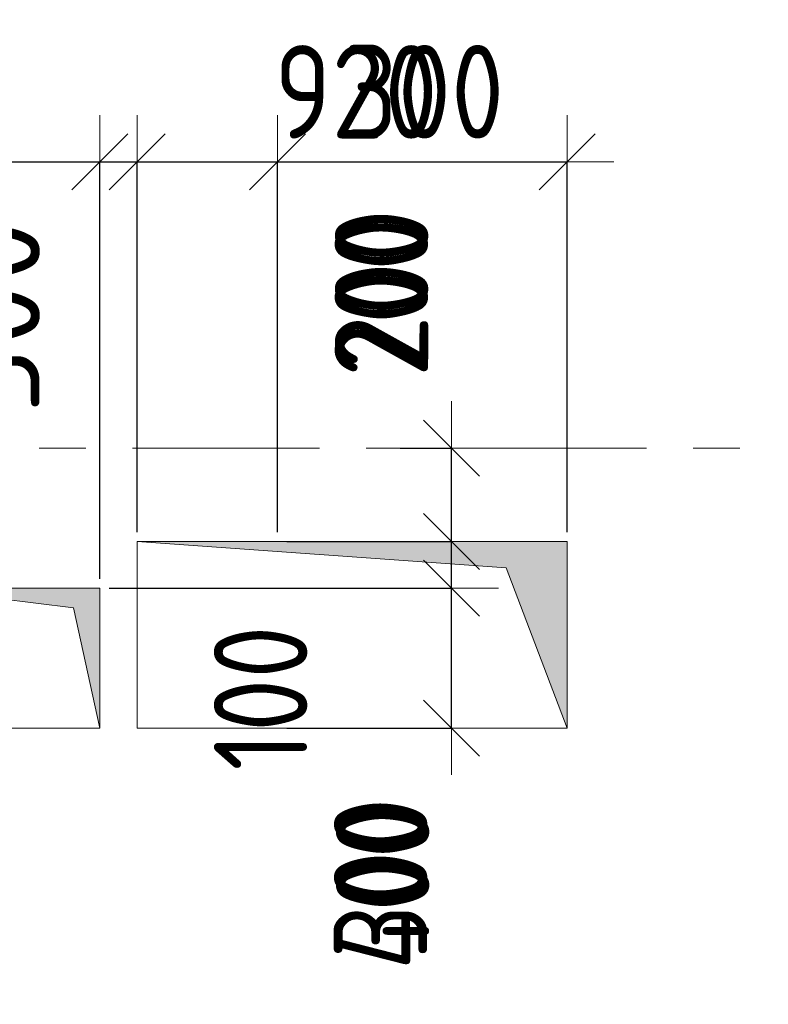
# Model space of a CAD drawing. Header units: metres. Extents: x -38 to 97, y -15 to 21.
# Tile 73 of 139: x 49.63 to 51.23, y 6.21 to 8.32. Entities that reach past the tile are written whole.
import ezdxf

# ---------------------------------------------------------------- set-up
doc = ezdxf.new("R2010")
doc.units = ezdxf.units.M
doc.header["$PDMODE"] = 65
doc.linetypes.add('______11', pattern=[0.5, 0.4, -0.05, 0, -0.05])
doc.linetypes.add('______5', pattern=[1.1, 0.8, -0.1, 0.1, -0.1])
for name, color, linetype, lineweight in [('XR$2$Осевая линия (1)', 7, '______5', 13), ('XR$3$Перекрытие (1)', 7, 'Continuous', 35), ('XR$4$Размерная линия (1)', 7, 'Continuous', 13), ('XR$5$Размерная линия (1)', 7, 'Continuous', 13)]:
    doc.layers.add(name, color=color, linetype=linetype, lineweight=lineweight)
doc.layers.add('XR$3$Макрос проема_ отверстия', color=7, linetype='Continuous', lineweight=13, true_color=0x2d2d2d)
doc.styles.add('ISOCPEUR', font='txt')
doc.dimstyles.new('DIMSTYLE_3', dxfattribs={"dimtxt": 0.2, "dimasz": 0.2, "dimexe": 0, "dimexo": 0, "dimgap": 0.1, "dimtad": 2, "dimdec": 0, "dimlfac": 1000, "dimrnd": 5, "dimzin": 12, "dimdsep": 46, "dimtxsty": 'ISOCPEUR', "dimblk1": 'ALL_ML_STRICH', "dimblk2": 'ALL_ML_STRICH', "dimsah": 1, "dimcen": 0, "dimclrd": 7, "dimclre": 256, "dimclrt": 7, "dimadec": 0, "dimazin": 0, "dimtfac": 1, "dimtdec": 0, "dimtix": 1, "dimtmove": 2, "dimatfit": 3, "dimfxl": 0, "dimtzin": 0, "dimlwd": 0, "dimlwe": -3, "dimarcsym": 0})
doc.dimstyles.new('DIMSTYLE_6', dxfattribs={"dimtxt": 0.2, "dimasz": 0.2, "dimexe": 0, "dimexo": 0, "dimgap": 0.1, "dimtad": 2, "dimdec": 0, "dimlfac": 1000, "dimrnd": 5, "dimzin": 12, "dimdsep": 46, "dimtxsty": 'ISOCPEUR', "dimblk1": 'ALL_ML_STRICH', "dimblk2": 'ALL_ML_STRICH', "dimsah": 1, "dimcen": 0, "dimclrd": 7, "dimclre": 256, "dimclrt": 7, "dimadec": 0, "dimazin": 0, "dimtfac": 1, "dimtdec": 0, "dimtix": 1, "dimtmove": 2, "dimatfit": 3, "dimfxl": 0, "dimtvp": 1.2, "dimtzin": 0, "dimlwd": 0, "dimlwe": -3, "dimarcsym": 0})
doc.dimstyles.new('DIMSTYLE_7', dxfattribs={"dimtxt": 0.2, "dimasz": 0.2, "dimexe": 0, "dimexo": 0, "dimgap": 0.1, "dimtad": 0, "dimdec": 0, "dimlfac": 1000, "dimrnd": 5, "dimzin": 12, "dimdsep": 46, "dimtxsty": 'ISOCPEUR', "dimblk1": 'ALL_ML_STRICH', "dimblk2": 'ALL_ML_STRICH', "dimsah": 1, "dimcen": 0, "dimclrd": 7, "dimclre": 256, "dimclrt": 7, "dimadec": 0, "dimazin": 0, "dimtfac": 1, "dimtdec": 0, "dimtix": 1, "dimtmove": 2, "dimatfit": 3, "dimfxl": 0, "dimtvp": 1.2, "dimtzin": 0, "dimlwd": 0, "dimlwe": -3, "dimarcsym": 0})

# ---------------------------------------------------------------- blocks, each defined once
blk = doc.blocks.new('Отображение проема', base_point=(-1.1579, -49.3094))
at = {"layer": 'XR$3$Макрос проема_ отверстия', "true_color": 0x000000, "transparency": 33554687}
blk.add_hatch(color=18, dxfattribs=at).paths.add_polyline_path([(-1.1579, -50.1094), (-1.0448, -49.4225), (-0.3579, -49.3094), (-1.1579, -49.3094)])
at = {"layer": 'XR$3$Макрос проема_ отверстия', "transparency": 33554687}
for p, q in [((-1.1579, -50.1094), (-1.1579, -49.3094)), ((-1.1579, -49.3094), (-0.3579, -49.3094)), ((-1.0448, -49.4225), (-0.3579, -49.3094)), ((-1.1579, -50.1094), (-1.0448, -49.4225))]:
    blk.add_line(p, q, dxfattribs=at)
blk = doc.blocks.new('ALL_ML_STRICH')
at = {"color": 0, "linetype": 'ByBlock', "lineweight": -2}
for p, q in [((0, -0.5), (0, 0.5)), ((-0.3, -0.3), (0.3, 0.3)), ((-1, 0), (0.5, 0))]:
    blk.add_line(p, q, dxfattribs=at)
blk = doc.blocks.new('*D243')
at = {"layer": 'DEFPOINTS', "color": 7, "linetype": 'Continuous', "lineweight": 13, "transparency": 33554687}
for p in [(49.4, 8.0126), (49.4, 7.1), (49.8, 7.1)]:
    blk.add_point(p, dxfattribs=at)
at = {"layer": 'XR$4$Размерная линия (1)', "color": 9, "linetype": 'Continuous', "lineweight": -2, "true_color": 0xc7c7c7, "transparency": 33554687}
for p, q in [((49.4, 7.12), (49.4, 8.0126)), ((49.8, 7.12), (49.8, 8.0126))]:
    blk.add_line(p, q, dxfattribs=at)
at = {"layer": 'XR$4$Размерная линия (1)', "color": 7, "linetype": 'Continuous', "lineweight": -2, "transparency": 33554687}
blk.add_line((49.4, 8.0126), (49.8, 8.0126), dxfattribs=at)
at = {"layer": 'XR$4$Размерная линия (1)', "color": 7, "linetype": 'Continuous', "lineweight": 13, "transparency": 33554687, "xscale": 0.2, "yscale": 0.2, "zscale": 0.2, "rotation": 180}
blk.add_blockref('ALL_ML_STRICH', (49.4, 8.0126), dxfattribs=at)
at = {"layer": 'XR$4$Размерная линия (1)', "color": 7, "linetype": 'Continuous', "lineweight": 13, "transparency": 33554687, "xscale": 0.2, "yscale": 0.2, "zscale": 0.2}
blk.add_blockref('ALL_ML_STRICH', (49.8, 8.0126), dxfattribs=at)
at = {"layer": 'XR$4$Размерная линия (1)', "color": 7, "linetype": 'Continuous', "lineweight": 13, "transparency": 33554687, "insert": (49.2569, 8.5084), "char_height": 0.2, "width": 0.5, "attachment_point": 5, "style": 'ISOCPEUR'}
blk.add_mtext('\\W0.83;\\A1;{400}', dxfattribs=at)
blk = doc.blocks.new('*D244')
at = {"layer": 'DEFPOINTS', "color": 7, "linetype": 'Continuous', "lineweight": 13, "transparency": 33554687}
for p in [(49.8, 8.0126), (49.88, 7.2), (49.8, 7.1)]:
    blk.add_point(p, dxfattribs=at)
at = {"layer": 'XR$4$Размерная линия (1)', "color": 9, "linetype": 'Continuous', "lineweight": -2, "true_color": 0xc7c7c7, "transparency": 33554687}
for p, q in [((49.8, 7.12), (49.8, 8.0126)), ((49.88, 7.22), (49.88, 8.0126))]:
    blk.add_line(p, q, dxfattribs=at)
at = {"layer": 'XR$4$Размерная линия (1)', "color": 7, "linetype": 'Continuous', "lineweight": -2, "transparency": 33554687}
blk.add_line((49.8, 8.0126), (49.88, 8.0126), dxfattribs=at)
at = {"layer": 'XR$4$Размерная линия (1)', "color": 7, "linetype": 'Continuous', "lineweight": 13, "transparency": 33554687, "xscale": 0.2, "yscale": 0.2, "zscale": 0.2}
blk.add_blockref('ALL_ML_STRICH', (49.88, 8.0126), dxfattribs=at)
at = {"layer": 'XR$4$Размерная линия (1)', "color": 7, "linetype": 'Continuous', "lineweight": 13, "transparency": 33554687, "xscale": 0.2, "yscale": 0.2, "zscale": 0.2, "rotation": 180}
blk.add_blockref('ALL_ML_STRICH', (49.8, 8.0126), dxfattribs=at)
at = {"layer": 'XR$4$Размерная линия (1)', "color": 7, "linetype": 'Continuous', "lineweight": 13, "transparency": 33554687, "insert": (50.1103, 8.5327), "char_height": 0.2, "width": 0.333333, "attachment_point": 5, "style": 'ISOCPEUR'}
blk.add_mtext('\\W0.83;\\A1;{80}', dxfattribs=at)
blk = doc.blocks.new('*D245')
at = {"layer": 'DEFPOINTS', "color": 7, "linetype": 'Continuous', "lineweight": 13, "transparency": 33554687}
for p in [(49.88, 8.0126), (49.88, 7.2), (50.18, 7.2)]:
    blk.add_point(p, dxfattribs=at)
at = {"layer": 'XR$4$Размерная линия (1)', "color": 9, "linetype": 'Continuous', "lineweight": -2, "true_color": 0xc7c7c7, "transparency": 33554687}
for p, q in [((49.88, 7.22), (49.88, 8.0126)), ((50.18, 7.22), (50.18, 8.0126))]:
    blk.add_line(p, q, dxfattribs=at)
at = {"layer": 'XR$4$Размерная линия (1)', "color": 7, "linetype": 'Continuous', "lineweight": -2, "transparency": 33554687}
blk.add_line((49.88, 8.0126), (50.18, 8.0126), dxfattribs=at)
at = {"layer": 'XR$4$Размерная линия (1)', "color": 7, "linetype": 'Continuous', "lineweight": 13, "transparency": 33554687, "xscale": 0.2, "yscale": 0.2, "zscale": 0.2, "rotation": 180}
blk.add_blockref('ALL_ML_STRICH', (49.88, 8.0126), dxfattribs=at)
at = {"layer": 'XR$4$Размерная линия (1)', "color": 7, "linetype": 'Continuous', "lineweight": 13, "transparency": 33554687, "xscale": 0.2, "yscale": 0.2, "zscale": 0.2}
blk.add_blockref('ALL_ML_STRICH', (50.18, 8.0126), dxfattribs=at)
at = {"layer": 'XR$4$Размерная линия (1)', "color": 7, "linetype": 'Continuous', "lineweight": 13, "transparency": 33554687, "insert": (50.4932, 8.1629), "char_height": 0.2, "width": 0.5, "attachment_point": 5, "style": 'ISOCPEUR'}
blk.add_mtext('\\W0.83;\\A1;{300}', dxfattribs=at)
blk = doc.blocks.new('*D283')
at = {"layer": 'DEFPOINTS', "color": 7, "linetype": 'Continuous', "lineweight": 13, "transparency": 33554687}
for p in [(50.18, 7.2), (50.18, 6.8), (50.5529, 6.8)]:
    blk.add_point(p, dxfattribs=at)
at = {"layer": 'XR$4$Размерная линия (1)', "color": 9, "linetype": 'Continuous', "lineweight": -2, "true_color": 0xc7c7c7, "transparency": 33554687}
for p, q in [((50.2, 7.2), (50.5529, 7.2)), ((50.2, 6.8), (50.5529, 6.8))]:
    blk.add_line(p, q, dxfattribs=at)
at = {"layer": 'XR$4$Размерная линия (1)', "color": 7, "linetype": 'Continuous', "lineweight": -2, "transparency": 33554687}
blk.add_line((50.5529, 6.8), (50.5529, 7.2), dxfattribs=at)
at = {"layer": 'XR$4$Размерная линия (1)', "color": 7, "linetype": 'Continuous', "lineweight": 13, "transparency": 33554687, "xscale": 0.2, "yscale": 0.2, "zscale": 0.2}
for p, rotation in [((50.5529, 7.2), 90), ((50.5529, 6.8), 270)]:
    blk.add_blockref('ALL_ML_STRICH', p, dxfattribs=dict(at, rotation=rotation))
at = {"layer": 'XR$4$Размерная линия (1)', "color": 7, "linetype": 'Continuous', "lineweight": 13, "transparency": 33554687, "insert": (50.4052, 6.459), "char_height": 0.2, "width": 0.5, "attachment_point": 5, "rotation": 90, "style": 'ISOCPEUR'}
blk.add_mtext('\\W0.83;\\A1;{400}', dxfattribs=at)
blk = doc.blocks.new('*D284')
at = {"layer": 'DEFPOINTS', "color": 7, "linetype": 'Continuous', "lineweight": 13, "transparency": 33554687}
for p in [(50.4231, 7.4), (50.18, 7.2), (50.5529, 7.2)]:
    blk.add_point(p, dxfattribs=at)
at = {"layer": 'XR$4$Размерная линия (1)', "color": 9, "linetype": 'Continuous', "lineweight": -2, "true_color": 0xc7c7c7, "transparency": 33554687}
for p, q in [((50.4431, 7.4), (50.5529, 7.4)), ((50.2, 7.2), (50.5529, 7.2))]:
    blk.add_line(p, q, dxfattribs=at)
at = {"layer": 'XR$4$Размерная линия (1)', "color": 7, "linetype": 'Continuous', "lineweight": -2, "transparency": 33554687}
blk.add_line((50.5529, 7.2), (50.5529, 7.4), dxfattribs=at)
at = {"layer": 'XR$4$Размерная линия (1)', "color": 7, "linetype": 'Continuous', "lineweight": 13, "transparency": 33554687, "xscale": 0.2, "yscale": 0.2, "zscale": 0.2}
for p, rotation in [((50.5529, 7.4), 90), ((50.5529, 7.2), 270)]:
    blk.add_blockref('ALL_ML_STRICH', p, dxfattribs=dict(at, rotation=rotation))
at = {"layer": 'XR$4$Размерная линия (1)', "color": 7, "linetype": 'Continuous', "lineweight": 13, "transparency": 33554687, "insert": (50.403, 7.7407), "char_height": 0.2, "width": 0.5, "attachment_point": 5, "rotation": 90, "style": 'ISOCPEUR'}
blk.add_mtext('\\W0.83;\\A1;{200}', dxfattribs=at)
blk = doc.blocks.new('*D286')
at = {"layer": 'DEFPOINTS', "color": 7, "linetype": 'Continuous', "lineweight": 13, "transparency": 33554687}
for p in [(49.2704, 7.4), (49.2457, 7.1), (49.4, 7.1)]:
    blk.add_point(p, dxfattribs=at)
at = {"layer": 'XR$4$Размерная линия (1)', "color": 9, "linetype": 'Continuous', "lineweight": -2, "true_color": 0xc7c7c7, "transparency": 33554687}
for p, q in [((49.2504, 7.4), (49.2457, 7.4)), ((49.38, 7.1), (49.2457, 7.1))]:
    blk.add_line(p, q, dxfattribs=at)
at = {"layer": 'XR$4$Размерная линия (1)', "color": 7, "linetype": 'Continuous', "lineweight": -2, "transparency": 33554687}
blk.add_line((49.2457, 7.1), (49.2457, 7.4), dxfattribs=at)
at = {"layer": 'XR$4$Размерная линия (1)', "color": 7, "linetype": 'Continuous', "lineweight": 13, "transparency": 33554687, "xscale": 0.2, "yscale": 0.2, "zscale": 0.2}
for p, rotation in [((49.2457, 7.4), 90), ((49.2457, 7.1), 270)]:
    blk.add_blockref('ALL_ML_STRICH', p, dxfattribs=dict(at, rotation=rotation))
at = {"layer": 'XR$4$Размерная линия (1)', "color": 7, "linetype": 'Continuous', "lineweight": 13, "transparency": 33554687, "insert": (49.5716, 7.6822), "char_height": 0.2, "width": 0.6, "attachment_point": 5, "rotation": 90, "style": 'ISOCPEUR'}
blk.add_mtext('\\A1;{300}', dxfattribs=at)
blk = doc.blocks.new('*D498')
at = {"layer": 'DEFPOINTS', "color": 7, "linetype": 'Continuous', "lineweight": 13, "transparency": 33554687}
for p in [(49.8, 7.1), (50.18, 6.8), (50.5529, 6.8)]:
    blk.add_point(p, dxfattribs=at)
at = {"layer": 'XR$5$Размерная линия (1)', "color": 9, "linetype": 'Continuous', "lineweight": -2, "true_color": 0xc7c7c7, "transparency": 33554687}
for p, q in [((49.82, 7.1), (50.5529, 7.1)), ((50.2, 6.8), (50.5529, 6.8))]:
    blk.add_line(p, q, dxfattribs=at)
at = {"layer": 'XR$5$Размерная линия (1)', "color": 7, "linetype": 'Continuous', "lineweight": -2, "transparency": 33554687}
blk.add_line((50.5529, 6.8), (50.5529, 7.1), dxfattribs=at)
at = {"layer": 'XR$5$Размерная линия (1)', "color": 7, "linetype": 'Continuous', "lineweight": 13, "transparency": 33554687, "xscale": 0.2, "yscale": 0.2, "zscale": 0.2}
for p, rotation in [((50.5529, 7.1), 90), ((50.5529, 6.8), 270)]:
    blk.add_blockref('ALL_ML_STRICH', p, dxfattribs=dict(at, rotation=rotation))
at = {"layer": 'XR$5$Размерная линия (1)', "color": 7, "linetype": 'Continuous', "lineweight": 13, "transparency": 33554687, "insert": (50.401, 6.4787), "char_height": 0.2, "width": 0.5, "attachment_point": 5, "rotation": 90, "style": 'ISOCPEUR'}
blk.add_mtext('\\W0.83;\\A1;{300}', dxfattribs=at)
blk = doc.blocks.new('*D499')
at = {"layer": 'DEFPOINTS', "color": 7, "linetype": 'Continuous', "lineweight": 13, "transparency": 33554687}
for p in [(50.18, 7.2), (49.8, 7.1), (50.5529, 7.1)]:
    blk.add_point(p, dxfattribs=at)
at = {"layer": 'XR$5$Размерная линия (1)', "color": 9, "linetype": 'Continuous', "lineweight": -2, "true_color": 0xc7c7c7, "transparency": 33554687}
for p, q in [((50.2, 7.2), (50.5529, 7.2)), ((49.82, 7.1), (50.5529, 7.1))]:
    blk.add_line(p, q, dxfattribs=at)
at = {"layer": 'XR$5$Размерная линия (1)', "color": 7, "linetype": 'Continuous', "lineweight": -2, "transparency": 33554687}
blk.add_line((50.5529, 7.1), (50.5529, 7.2), dxfattribs=at)
at = {"layer": 'XR$5$Размерная линия (1)', "color": 7, "linetype": 'Continuous', "lineweight": 13, "transparency": 33554687, "xscale": 0.2, "yscale": 0.2, "zscale": 0.2}
for p, rotation in [((50.5529, 7.1), 270), ((50.5529, 7.2), 90)]:
    blk.add_blockref('ALL_ML_STRICH', p, dxfattribs=dict(at, rotation=rotation))
at = {"layer": 'XR$5$Размерная линия (1)', "color": 7, "linetype": 'Continuous', "lineweight": 13, "transparency": 33554687, "insert": (50.1441, 6.8646), "char_height": 0.2, "width": 0.5, "attachment_point": 5, "rotation": 90, "style": 'ISOCPEUR'}
blk.add_mtext('\\W0.83;\\A1;{100}', dxfattribs=at)
blk = doc.blocks.new('*D500')
at = {"layer": 'DEFPOINTS', "color": 7, "linetype": 'Continuous', "lineweight": 13, "transparency": 33554687}
for p in [(50.4231, 7.4), (50.18, 7.2), (50.5529, 7.2)]:
    blk.add_point(p, dxfattribs=at)
at = {"layer": 'XR$5$Размерная линия (1)', "color": 9, "linetype": 'Continuous', "lineweight": -2, "true_color": 0xc7c7c7, "transparency": 33554687}
for p, q in [((50.4431, 7.4), (50.5529, 7.4)), ((50.2, 7.2), (50.5529, 7.2))]:
    blk.add_line(p, q, dxfattribs=at)
at = {"layer": 'XR$5$Размерная линия (1)', "color": 7, "linetype": 'Continuous', "lineweight": -2, "transparency": 33554687}
blk.add_line((50.5529, 7.2), (50.5529, 7.4), dxfattribs=at)
at = {"layer": 'XR$5$Размерная линия (1)', "color": 7, "linetype": 'Continuous', "lineweight": 13, "transparency": 33554687, "xscale": 0.2, "yscale": 0.2, "zscale": 0.2}
for p, rotation in [((50.5529, 7.4), 90), ((50.5529, 7.2), 270)]:
    blk.add_blockref('ALL_ML_STRICH', p, dxfattribs=dict(at, rotation=rotation))
at = {"layer": 'XR$5$Размерная линия (1)', "color": 7, "linetype": 'Continuous', "lineweight": 13, "transparency": 33554687, "insert": (50.4025, 7.7228), "char_height": 0.2, "width": 0.5, "attachment_point": 5, "rotation": 90, "style": 'ISOCPEUR'}
blk.add_mtext('\\W0.83;\\A1;{200}', dxfattribs=at)
blk = doc.blocks.new('*D602')
at = {"layer": 'DEFPOINTS', "color": 7, "linetype": 'Continuous', "lineweight": 13, "transparency": 33554687}
for p in [(49.4, 8.0126), (49.4, 7.1), (49.8, 7.1)]:
    blk.add_point(p, dxfattribs=at)
at = {"layer": 'XR$5$Размерная линия (1)', "color": 9, "linetype": 'Continuous', "lineweight": -2, "true_color": 0xc7c7c7, "transparency": 33554687}
for p, q in [((49.4, 7.12), (49.4, 8.0126)), ((49.8, 7.12), (49.8, 8.0126))]:
    blk.add_line(p, q, dxfattribs=at)
at = {"layer": 'XR$5$Размерная линия (1)', "color": 7, "linetype": 'Continuous', "lineweight": -2, "transparency": 33554687}
blk.add_line((49.4, 8.0126), (49.8, 8.0126), dxfattribs=at)
at = {"layer": 'XR$5$Размерная линия (1)', "color": 7, "linetype": 'Continuous', "lineweight": 13, "transparency": 33554687, "xscale": 0.2, "yscale": 0.2, "zscale": 0.2, "rotation": 180}
blk.add_blockref('ALL_ML_STRICH', (49.4, 8.0126), dxfattribs=at)
at = {"layer": 'XR$5$Размерная линия (1)', "color": 7, "linetype": 'Continuous', "lineweight": 13, "transparency": 33554687, "xscale": 0.2, "yscale": 0.2, "zscale": 0.2}
blk.add_blockref('ALL_ML_STRICH', (49.8, 8.0126), dxfattribs=at)
at = {"layer": 'XR$5$Размерная линия (1)', "color": 7, "linetype": 'Continuous', "lineweight": 13, "transparency": 33554687, "insert": (49.2569, 8.5084), "char_height": 0.2, "width": 0.5, "attachment_point": 5, "style": 'ISOCPEUR'}
blk.add_mtext('\\W0.83;\\A1;{400}', dxfattribs=at)
blk = doc.blocks.new('*D603')
at = {"layer": 'DEFPOINTS', "color": 7, "linetype": 'Continuous', "lineweight": 13, "transparency": 33554687}
for p in [(49.8, 8.0126), (49.88, 7.2), (49.8, 7.1)]:
    blk.add_point(p, dxfattribs=at)
at = {"layer": 'XR$5$Размерная линия (1)', "color": 9, "linetype": 'Continuous', "lineweight": -2, "true_color": 0xc7c7c7, "transparency": 33554687}
for p, q in [((49.8, 7.12), (49.8, 8.0126)), ((49.88, 7.22), (49.88, 8.0126))]:
    blk.add_line(p, q, dxfattribs=at)
at = {"layer": 'XR$5$Размерная линия (1)', "color": 7, "linetype": 'Continuous', "lineweight": -2, "transparency": 33554687}
blk.add_line((49.8, 8.0126), (49.88, 8.0126), dxfattribs=at)
at = {"layer": 'XR$5$Размерная линия (1)', "color": 7, "linetype": 'Continuous', "lineweight": 13, "transparency": 33554687, "xscale": 0.2, "yscale": 0.2, "zscale": 0.2}
blk.add_blockref('ALL_ML_STRICH', (49.88, 8.0126), dxfattribs=at)
at = {"layer": 'XR$5$Размерная линия (1)', "color": 7, "linetype": 'Continuous', "lineweight": 13, "transparency": 33554687, "xscale": 0.2, "yscale": 0.2, "zscale": 0.2, "rotation": 180}
blk.add_blockref('ALL_ML_STRICH', (49.8, 8.0126), dxfattribs=at)
at = {"layer": 'XR$5$Размерная линия (1)', "color": 7, "linetype": 'Continuous', "lineweight": 13, "transparency": 33554687, "insert": (50.1103, 8.5327), "char_height": 0.2, "width": 0.333333, "attachment_point": 5, "style": 'ISOCPEUR'}
blk.add_mtext('\\W0.83;\\A1;{80}', dxfattribs=at)
blk = doc.blocks.new('*D604')
at = {"layer": 'DEFPOINTS', "color": 7, "linetype": 'Continuous', "lineweight": 13, "transparency": 33554687}
for p in [(49.88, 8.0126), (49.88, 7.2), (50.8, 7.2)]:
    blk.add_point(p, dxfattribs=at)
at = {"layer": 'XR$5$Размерная линия (1)', "color": 9, "linetype": 'Continuous', "lineweight": -2, "true_color": 0xc7c7c7, "transparency": 33554687}
for p, q in [((49.88, 7.22), (49.88, 8.0126)), ((50.8, 7.22), (50.8, 8.0126))]:
    blk.add_line(p, q, dxfattribs=at)
at = {"layer": 'XR$5$Размерная линия (1)', "color": 7, "linetype": 'Continuous', "lineweight": -2, "transparency": 33554687}
blk.add_line((49.88, 8.0126), (50.8, 8.0126), dxfattribs=at)
at = {"layer": 'XR$5$Размерная линия (1)', "color": 7, "linetype": 'Continuous', "lineweight": 13, "transparency": 33554687, "xscale": 0.2, "yscale": 0.2, "zscale": 0.2, "rotation": 180}
blk.add_blockref('ALL_ML_STRICH', (49.88, 8.0126), dxfattribs=at)
at = {"layer": 'XR$5$Размерная линия (1)', "color": 7, "linetype": 'Continuous', "lineweight": 13, "transparency": 33554687, "xscale": 0.2, "yscale": 0.2, "zscale": 0.2}
blk.add_blockref('ALL_ML_STRICH', (50.8, 8.0126), dxfattribs=at)
at = {"layer": 'XR$5$Размерная линия (1)', "color": 7, "linetype": 'Continuous', "lineweight": 13, "transparency": 33554687, "insert": (50.3483, 8.1626), "char_height": 0.2, "width": 0.5, "attachment_point": 5, "style": 'ISOCPEUR'}
blk.add_mtext('\\W0.83;\\A1;{920}', dxfattribs=at)

msp = doc.modelspace()

# ---------------------------------------------------------------- linework, layer by layer
at = {"layer": 'XR$2$Осевая линия (1)', "color": 253, "linetype": '______11', "lineweight": 13, "true_color": 0xa0a0a0, "transparency": 33554687}
msp.add_line((-2.63, 7.4), (62.6, 7.4), dxfattribs=at)
at = {"layer": 'XR$3$Перекрытие (1)', "color": 7, "linetype": 'Continuous', "lineweight": 13, "transparency": 33554687}
for p, q in [((50.8, 7.2), (49.88, 7.2)), ((49.88, 7.2), (49.88, 7.1)), ((50.8, 6.8), (50.8, 7.2)), ((49.8, 7.1), (49.4, 7.1)), ((49.8, 6.8), (49.8, 7.1)), ((49.88, 7.1), (49.88, 6.8)), ((49.4, 6.8), (49.8, 6.8)), ((49.88, 6.8), (50.8, 6.8))]:
    msp.add_line(p, q, dxfattribs=at)

# ---------------------------------------------------------------- block references
at = {"layer": 'XR$3$Макрос проема_ отверстия', "transparency": 33554687, "xscale": 0.4999999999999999, "yscale": 1.15, "rotation": 270}
msp.add_blockref('Отображение проема', (50.8, 7.2), dxfattribs=at)
at = {"layer": 'XR$3$Макрос проема_ отверстия', "transparency": 33554687, "xscale": -0.5000000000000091, "yscale": 0.3750000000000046}
msp.add_blockref('Отображение проема', (49.8, 7.1), dxfattribs=at)

# ---------------------------------------------------------------- dimensions: what is measured, and where the dimension line sits
at = {"layer": 'XR$4$Размерная линия (1)', "color": 7, "linetype": 'Continuous', "lineweight": 13, "transparency": 33554687}
for base, p1, p2, picture, middle in [((49.88, 8.0126), (49.8, 7.12), (49.88, 7.22), '*D244', (50.1103, 8.5327)), ((49.8, 8.0126), (49.4, 7.12), (49.8, 7.12), '*D243', (49.2569, 8.5084)), ((50.18, 8.0126), (49.88, 7.22), (50.18, 7.22), '*D245', (50.4932, 8.1629))]:
    dim = msp.add_linear_dim(base=base, p1=p1, p2=p2, dimstyle='DIMSTYLE_6', override={"dimpost": '<>', "dimclrd": 7, "dimclre": 9, "dimclrt": 7, "dimlwd": 0, "dimlwe": 65533}, dxfattribs=at)
    dim.commit()
    dim.dimension.update_dxf_attribs({"geometry": picture, "text_midpoint": middle, "dimtype": 160})
for base, p1, p2, dimstyle, picture, middle in [((50.5529, 7.4), (50.2, 7.2), (50.4431, 7.4), 'DIMSTYLE_6', '*D284', (50.403, 7.7407)), ((49.2457, 7.4), (49.38, 7.1), (49.2504, 7.4), 'DIMSTYLE_7', '*D286', (49.5716, 7.6822)), ((50.5529, 7.2), (50.2, 6.8), (50.2, 7.2), 'DIMSTYLE_6', '*D283', (50.4052, 6.459))]:
    dim = msp.add_linear_dim(base=base, p1=p1, p2=p2, angle=90, dimstyle=dimstyle, override={"dimpost": '<>', "dimclrd": 7, "dimclre": 9, "dimclrt": 7, "dimlwd": 0, "dimlwe": 65533}, dxfattribs=at)
    dim.commit()
    dim.dimension.update_dxf_attribs({"geometry": picture, "text_midpoint": middle, "dimtype": 160})
at = {"layer": 'XR$5$Размерная линия (1)', "color": 7, "linetype": 'Continuous', "lineweight": 13, "transparency": 33554687}
for base, p1, p2, dimstyle, picture, middle in [((49.88, 8.0126), (49.8, 7.12), (49.88, 7.22), 'DIMSTYLE_6', '*D603', (50.1103, 8.5327)), ((49.8, 8.0126), (49.4, 7.12), (49.8, 7.12), 'DIMSTYLE_6', '*D602', (49.2569, 8.5084)), ((50.8, 8.0126), (49.88, 7.22), (50.8, 7.22), 'DIMSTYLE_3', '*D604', (50.3483, 8.1626))]:
    dim = msp.add_linear_dim(base=base, p1=p1, p2=p2, dimstyle=dimstyle, override={"dimpost": '<>', "dimclrd": 7, "dimclre": 9, "dimclrt": 7, "dimlwd": 0, "dimlwe": 65533}, dxfattribs=at)
    dim.commit()
    dim.dimension.update_dxf_attribs({"geometry": picture, "text_midpoint": middle, "dimtype": 160})
for base, p1, p2, picture, middle in [((50.5529, 7.4), (50.2, 7.2), (50.4431, 7.4), '*D500', (50.4025, 7.7228)), ((50.5529, 7.2), (49.82, 7.1), (50.2, 7.2), '*D499', (50.1441, 6.8646)), ((50.5529, 7.1), (50.2, 6.8), (49.82, 7.1), '*D498', (50.401, 6.4787))]:
    dim = msp.add_linear_dim(base=base, p1=p1, p2=p2, angle=90, dimstyle='DIMSTYLE_6', override={"dimpost": '<>', "dimclrd": 7, "dimclre": 9, "dimclrt": 7, "dimlwd": 0, "dimlwe": 65533}, dxfattribs=at)
    dim.commit()
    dim.dimension.update_dxf_attribs({"geometry": picture, "text_midpoint": middle, "dimtype": 160})

doc.saveas('drawing.dxf')
